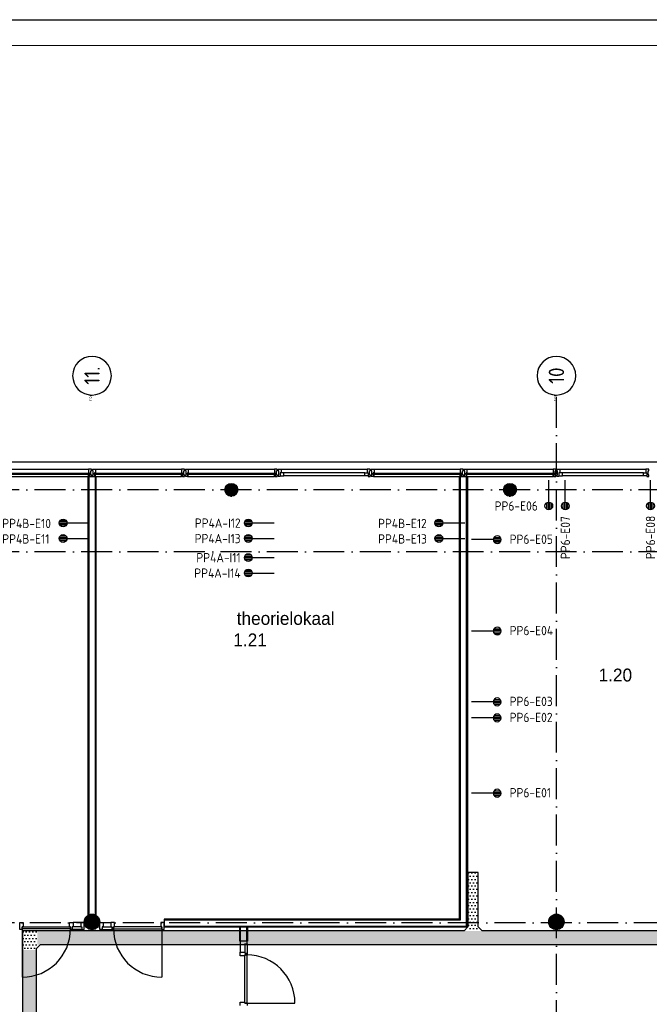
# Model space of a CAD drawing. Header units: millimetres. Extents: x 84333 to 240712, y -2244 to 84291.
# Tile 51 of 74: x 155617 to 167818, y 65199 to 84291. Entities that reach past the tile are written whole.
import ezdxf
from ezdxf.enums import TextEntityAlignment as Align

# ---------------------------------------------------------------- set-up
doc = ezdxf.new("R2010")
doc.units = ezdxf.units.MM
doc.header["$LTSCALE"] = 100
doc.linetypes.add('DASHDOT', pattern=[9, 6, -1.5, 0, -1.5])
doc.layers.get('0').update_dxf_attribs({"linetype": 'CONTINUOUS'})
for name, color, linetype in [('AFDELING', 4, 'CONTINUOUS'), ('AL$7----_STRAMIEN', 1, 'DASHDOT'), ('AL21----_BUITENWAND', 4, 'CONTINUOUS'), ('AL22----_BINNENWAND', 7, 'CONTINUOUS'), ('AL28----_KONSTRUKTIE', 3, 'CONTINUOUS'), ('AL31----_BUITENKOZ', 7, 'CONTINUOUS'), ('AL32----_BINNENKOZ', 7, 'CONTINUOUS'), ('AL32----_DRAAIRICHTING', 1, 'CONTINUOUS'), ('ALN-----_BLOCKNAAM', 2, 'CONTINUOUS'), ('ALXAA---_GEWBETON', 12, 'CONTINUOUS'), ('ALXOU---_GLAS', 7, 'CONTINUOUS'), ('BOUW', 8, 'CONTINUOUS'), ('EB6441--_ATTRIB', 2, 'CONTINUOUS'), ('EL6441--_DATACOM', 3, 'CONTINUOUS'), ('KABELGGOOT1', 8, 'CONTINUOUS'), ('LIJN025', 10, 'CONTINUOUS'), ('LIJN050', 90, 'CONTINUOUS'), ('TEKST25', 10, 'CONTINUOUS'), ('TEKST35', 50, 'CONTINUOUS'), ('TEKST50', 90, 'CONTINUOUS')]:
    doc.layers.add(name, color=color, linetype=linetype)
doc.styles.add('1_8', font='ISO', dxfattribs={"height": 1.8})
doc.styles.add('BURO-025', font='BUROFONT.shx', dxfattribs={"height": 250})
doc.styles.add('ISO', font='ISO.SHX')
doc.styles.add('NORATT', font='iso.shx')
doc.styles.add('ROMAND', font='romand')
doc.styles.get("Standard").update_dxf_attribs({"font": 'iso.shx'})
doc.styles.add('TECHNIC', font='technic_.ttf')
pattern_1 = [(8e-14, (39793.956, 199192.7), (31.75, 63.5), [0, -63.5])]

# ---------------------------------------------------------------- blocks, each defined once
blk = doc.blocks.new('A0-GE')
at = {"layer": 'LIJN025'}
blk.add_lwpolyline([(1500, 841), (1500, 0), (0, 0), (0, 841)], close=True, dxfattribs=at)
at = {"layer": 'LIJN050', "const_width": 0.2}
blk.add_lwpolyline([(1495, 836), (25, 836), (25, 5), (1495, 5)], close=True, dxfattribs=at)
at = {"layer": 'TEKST25', "style": 'ROMAND', "width": 2.899115}
blk.add_attdef('STATUS', text='', height=2.5, dxfattribs=at).set_placement((1454, 71.5), (1493, 71.5), align=Align.FIT)
at = {"layer": 'TEKST25', "style": 'ISO'}
for tag, p in [('E', (1455.25, 66)), ('NAAM-E', (1466.75, 66)), ('DATUM-E', (1485, 66)), ('D', (1455.25, 61)), ('NAAM-D', (1466.75, 61)), ('DATUM-D', (1485, 61)), ('C', (1455.25, 56)), ('NAAM-C', (1466.75, 56)), ('DATUM-C', (1485, 56)), ('B', (1455.25, 51)), ('NAAM-B', (1466.75, 51)), ('DATUM-B', (1485, 51)), ('A', (1455.25, 46)), ('NAAM-A', (1466.75, 46)), ('DATUM-A', (1485, 46))]:
    blk.add_attdef(tag, text='', height=2.5, dxfattribs=at).set_placement(p, align=Align.CENTER)
for tag, p in [('DATUM', (1332.75, 36.25)), ('SCHAAL', (1368, 36.25)), ('GETEKEND', (1398.25, 36.25)), ('GECONTOL.', (1433, 36.25)), ('FORMAAT', (1463.25, 28.25))]:
    blk.add_attdef(tag, p, '', height=2.5, dxfattribs=at)
at = {"layer": 'TEKST35', "style": 'ISO'}
for tag, p in [('PROJECT', (1334.5, 72.5)), ('PLAATS', (1334.5, 63.5)), ('INSTALLATIE-REGEL1', (1334.5, 52.5)), ('INSTALLATIE-REGEL2', (1334.5, 43.5))]:
    blk.add_attdef(tag, p, '', height=4, dxfattribs=at)
blk.add_attdef('PROJ.NR.', text='', height=4, dxfattribs=at).set_placement((1481, 23), align=Align.CENTER)
at = {"layer": 'TEKST50', "style": 'ISO'}
blk.add_attdef('FILE-NAAM', text='', height=5, dxfattribs=at).set_placement((1473.5, 7.5), align=Align.CENTER)
blk = doc.blocks.new('ES4X2')
for p, q in [((-0.45, 1.4), (-0.45, 2.6)), ((-0.15, 1.27), (-0.15, 2.73)), ((0.15, 1.27), (0.15, 2.73)), ((0.45, 1.4), (0.45, 2.6)), ((0, 1.25), (0, -3))]:
    blk.add_line(p, q)
blk.add_circle((0, 2), 0.75)
at = {"style": '1_8', "flags": 8}
for tag, p in [('NUMMER', (1.25, 3.5)), ('CODE', (-1.25, 3.5))]:
    blk.add_attdef(tag, text='', height=1.8, rotation=90, dxfattribs=at).set_placement(p, align=Align.MIDDLE_LEFT)
blk.add_attdef('M_CODE', text='', height=1.8, dxfattribs=at).set_placement((0, 0), align=Align.MIDDLE_CENTER)
blk = doc.blocks.new('1011')
at = {"layer": 'AL$7----_STRAMIEN', "color": 7, "linetype": 'Continuous'}
blk.add_circle((-750, 0), 750, dxfattribs=at)
at = {"layer": 'AL$7----_STRAMIEN', "color": 3, "linetype": 'Continuous'}
blk.add_attdef('STR-NAAM', text='', height=600, rotation=360, dxfattribs=at).set_placement((-750, 0), align=Align.MIDDLE)
at = {"layer": 'ALN-----_BLOCKNAAM', "linetype": 'Continuous'}
blk.add_text('1011', height=100, dxfattribs=at).set_placement((0, 0))
blk = doc.blocks.new('A$C13e6995e')
at = {"layer": 'KABELGGOOT1'}
h = blk.add_hatch(dxfattribs=at)
h.set_pattern_fill('DOTS', color=256, scale=40, style=0)
h.set_pattern_definition(pattern_1)
h.paths.add_polyline_path([(80171, 69997), (79975, 69997), (79975, 68881), (80171, 68881)])
h = blk.add_hatch(dxfattribs=at)
h.set_pattern_fill('DOTS', color=256, scale=40, style=0)
h.set_pattern_definition(pattern_1)
h.paths.add_polyline_path([(71612, 68870), (71339, 68870), (71339, 68488), (71609, 68488), (71609, 68525), (71612, 68528)])
h = blk.add_hatch(dxfattribs=at)
h.set_pattern_fill('DOTS', color=256, scale=40, style=0)
h.set_pattern_definition(pattern_1)
h.paths.add_polyline_path([(71625, 68866), (71625, 68602), (89068, 68602), (89068, 68866)])
h = blk.add_hatch(dxfattribs=at)
h.set_pattern_fill('DOTS', color=256, scale=40, style=0)
h.set_pattern_definition(pattern_1)
h.paths.add_polyline_path([(71609, 68494), (71339, 68494), (71339, 38316), (71609, 38316)])
at = {"layer": 'AL$7----_STRAMIEN', "color": 1}
for p, q in [((92876, 77420), (52674, 77420)), ((92876, 76220), (52674, 76220)), ((92785, 69020), (52585, 69020))]:
    blk.add_line(p, q, dxfattribs=at)
blk.add_lwpolyline([(81685, 40820), (81685, 79257)], dxfattribs=at)
at = {"layer": 'AL21----_BUITENWAND', "color": 8}
blk.add_line((55945, 77960), (89425, 77960), dxfattribs=at)
at = {"layer": 'AL22----_BINNENWAND', "color": 8}
for p, q in [((72610, 69170), (72610, 77680)), ((72610, 77680), (72760, 77680)), ((72760, 77680), (72760, 69170)), ((79810, 69095), (79810, 77680)), ((79810, 77680), (79960, 77680)), ((79960, 77680), (79960, 68945)), ((72760, 69170), (72610, 69170)), ((79810, 69095), (74086, 69095)), ((74086, 69095), (74086, 68945)), ((74086, 68945), (79960, 68945)), ((75550, 68669), (75550, 68945)), ((75700, 68945), (75700, 68669)), ((75699, 68669), (75550, 68669))]:
    blk.add_line(p, q, dxfattribs=at)
at = {"layer": 'AL22----_BINNENWAND', "color": 8, "linetype": 'Continuous'}
for p, q in [((72625, 77680), (72625, 69170)), ((72745, 77680), (72745, 69170)), ((79825, 69080), (79825, 77680)), ((79945, 68960), (79945, 77680)), ((74086, 69080), (79825, 69080)), ((74086, 68960), (79945, 68960)), ((75565, 68669), (75565, 68945)), ((75685, 68669), (75685, 68945))]:
    blk.add_line(p, q, dxfattribs=at)
at = {"layer": 'AL28----_KONSTRUKTIE', "color": 8}
for centre, radius in [((75385, 77420), 125), ((80785, 77420), 125), ((72685, 69041), 150), ((81685, 69041), 150)]:
    blk.add_circle(centre, radius, dxfattribs=at)
at = {"layer": 'AL31----_BUITENKOZ', "color": 8}
for p, q in [((70950, 77819), (72620, 77819)), ((72750, 77819), (74420, 77819)), ((74550, 77819), (76220, 77819)), ((76350, 77819), (78020, 77819)), ((77970, 77747), (76400, 77747)), ((78150, 77819), (79820, 77819)), ((79950, 77819), (81620, 77819)), ((81750, 77819), (83420, 77819)), ((83370, 77747), (81800, 77747)), ((70950, 77680), (72620, 77680)), ((72750, 77680), (74420, 77680)), ((74550, 77680), (76220, 77680)), ((77970, 77693), (76400, 77693)), ((78150, 77680), (79820, 77680)), ((79950, 77680), (81620, 77680)), ((83370, 77693), (81800, 77693))]:
    blk.add_line(p, q, dxfattribs=at)
at = {"layer": 'AL31----_BUITENKOZ', "color": 8, "linetype": 'Continuous'}
for p, q in [((72657, 77819), (72620, 77819)), ((72620, 77819), (72620, 77812)), ((72620, 77812), (72620, 77808)), ((72620, 77808), (72620, 77800)), ((72620, 77800), (72620, 77747)), ((72620, 77747), (72637, 77747)), ((72620, 77680), (72620, 77717)), ((72620, 77717), (72637, 77717)), ((72637, 77747), (72637, 77680)), ((72637, 77717), (72637, 77685)), ((72676, 77819), (72657, 77819)), ((72662, 77710), (72662, 77790)), ((72662, 77790), (72676, 77790)), ((72676, 77710), (72662, 77710)), ((72676, 77813), (72676, 77819)), ((72676, 77799), (72676, 77813)), ((72676, 77790), (72676, 77799)), ((72676, 77799), (72676, 77799)), ((72676, 77700), (72676, 77710)), ((72694, 77813), (72694, 77819)), ((72694, 77819), (72713, 77819)), ((72694, 77800), (72694, 77813)), ((72694, 77790), (72694, 77800)), ((72694, 77800), (72694, 77800)), ((72708, 77790), (72694, 77790)), ((72694, 77700), (72694, 77710)), ((72694, 77710), (72708, 77710)), ((72708, 77710), (72708, 77790)), ((72713, 77819), (72750, 77819)), ((72750, 77747), (72733, 77747)), ((72733, 77747), (72733, 77680)), ((72733, 77717), (72733, 77685)), ((72750, 77717), (72733, 77717)), ((72750, 77819), (72750, 77812)), ((72750, 77812), (72750, 77808)), ((72750, 77808), (72750, 77800)), ((72750, 77800), (72750, 77747)), ((72750, 77680), (72750, 77717)), ((74457, 77819), (74420, 77819)), ((74420, 77819), (74420, 77812)), ((74420, 77812), (74420, 77808)), ((74420, 77808), (74420, 77800)), ((74420, 77800), (74420, 77747)), ((74420, 77747), (74437, 77747)), ((74420, 77680), (74420, 77717)), ((74420, 77717), (74437, 77717)), ((74437, 77747), (74437, 77680)), ((74437, 77717), (74437, 77685)), ((74476, 77819), (74457, 77819)), ((74462, 77710), (74462, 77790)), ((74462, 77790), (74476, 77790)), ((74476, 77710), (74462, 77710)), ((74476, 77813), (74476, 77819)), ((74476, 77799), (74476, 77813)), ((74476, 77790), (74476, 77799)), ((74476, 77799), (74476, 77799)), ((74476, 77700), (74476, 77710)), ((74494, 77813), (74494, 77819)), ((74494, 77819), (74513, 77819)), ((74494, 77800), (74494, 77813)), ((74494, 77790), (74494, 77800)), ((74494, 77800), (74494, 77800)), ((74508, 77790), (74494, 77790)), ((74494, 77700), (74494, 77710)), ((74494, 77710), (74508, 77710)), ((74508, 77710), (74508, 77790)), ((74513, 77819), (74550, 77819)), ((74550, 77747), (74533, 77747)), ((74533, 77747), (74533, 77680)), ((74533, 77717), (74533, 77685)), ((74550, 77717), (74533, 77717)), ((74550, 77819), (74550, 77812)), ((74550, 77812), (74550, 77808)), ((74550, 77808), (74550, 77800)), ((74550, 77800), (74550, 77747)), ((74550, 77680), (74550, 77717)), ((76257, 77819), (76220, 77819)), ((76220, 77819), (76220, 77812)), ((76220, 77812), (76220, 77808)), ((76220, 77808), (76220, 77800)), ((76220, 77800), (76220, 77747)), ((76220, 77747), (76237, 77747)), ((76220, 77680), (76220, 77717)), ((76220, 77717), (76237, 77717)), ((76237, 77747), (76237, 77680)), ((76237, 77717), (76237, 77685)), ((76276, 77819), (76257, 77819)), ((76262, 77710), (76262, 77790)), ((76262, 77790), (76276, 77790)), ((76276, 77710), (76262, 77710)), ((76276, 77813), (76276, 77819)), ((76276, 77799), (76276, 77813)), ((76276, 77790), (76276, 77799)), ((76276, 77799), (76276, 77799)), ((76276, 77700), (76276, 77710)), ((76294, 77813), (76294, 77819)), ((76294, 77819), (76313, 77819)), ((76294, 77800), (76294, 77813)), ((76294, 77790), (76294, 77800)), ((76294, 77800), (76294, 77800)), ((76308, 77790), (76294, 77790)), ((76294, 77700), (76294, 77710)), ((76294, 77710), (76308, 77710)), ((76308, 77710), (76308, 77790)), ((76313, 77819), (76350, 77819)), ((76350, 77747), (76333, 77747)), ((76333, 77747), (76333, 77680)), ((76333, 77747), (76333, 77693)), ((76400, 77747), (76333, 77747)), ((76350, 77819), (76350, 77812)), ((76350, 77812), (76350, 77808)), ((76350, 77808), (76350, 77800)), ((76350, 77800), (76350, 77747)), ((76400, 77693), (76400, 77747)), ((77970, 77693), (77970, 77747)), ((77970, 77747), (78037, 77747)), ((78057, 77819), (78020, 77819)), ((78020, 77819), (78020, 77812)), ((78020, 77812), (78020, 77808)), ((78020, 77808), (78020, 77800)), ((78020, 77800), (78020, 77747)), ((78020, 77747), (78037, 77747)), ((78037, 77747), (78037, 77680)), ((78037, 77747), (78037, 77693)), ((78076, 77819), (78057, 77819)), ((78062, 77710), (78062, 77790)), ((78062, 77790), (78076, 77790)), ((78076, 77710), (78062, 77710)), ((78076, 77813), (78076, 77819)), ((78076, 77799), (78076, 77813)), ((78076, 77790), (78076, 77799)), ((78076, 77799), (78076, 77799)), ((78076, 77700), (78076, 77710)), ((78094, 77813), (78094, 77819)), ((78094, 77819), (78113, 77819)), ((78094, 77800), (78094, 77813)), ((78094, 77790), (78094, 77800)), ((78094, 77800), (78094, 77800)), ((78108, 77790), (78094, 77790)), ((78094, 77700), (78094, 77710)), ((78094, 77710), (78108, 77710)), ((78108, 77710), (78108, 77790)), ((78113, 77819), (78150, 77819)), ((78150, 77747), (78133, 77747)), ((78133, 77747), (78133, 77680)), ((78133, 77717), (78133, 77685)), ((78150, 77717), (78133, 77717)), ((78150, 77819), (78150, 77812)), ((78150, 77812), (78150, 77808)), ((78150, 77808), (78150, 77800)), ((78150, 77800), (78150, 77747)), ((78150, 77680), (78150, 77717)), ((79857, 77819), (79820, 77819)), ((79820, 77819), (79820, 77812)), ((79820, 77812), (79820, 77808)), ((79820, 77808), (79820, 77800)), ((79820, 77800), (79820, 77747)), ((79820, 77747), (79837, 77747)), ((79820, 77680), (79820, 77717)), ((79820, 77717), (79837, 77717)), ((79837, 77747), (79837, 77680)), ((79837, 77717), (79837, 77685)), ((79876, 77819), (79857, 77819)), ((79862, 77710), (79862, 77790)), ((79862, 77790), (79876, 77790)), ((79876, 77710), (79862, 77710)), ((79876, 77813), (79876, 77819)), ((79876, 77799), (79876, 77813)), ((79876, 77790), (79876, 77799)), ((79876, 77799), (79876, 77799)), ((79876, 77700), (79876, 77710)), ((79894, 77813), (79894, 77819)), ((79894, 77819), (79913, 77819)), ((79894, 77800), (79894, 77813)), ((79894, 77790), (79894, 77800)), ((79894, 77800), (79894, 77800)), ((79908, 77790), (79894, 77790)), ((79894, 77700), (79894, 77710)), ((79894, 77710), (79908, 77710)), ((79908, 77710), (79908, 77790)), ((79913, 77819), (79950, 77819)), ((79950, 77747), (79933, 77747)), ((79933, 77747), (79933, 77680)), ((79933, 77717), (79933, 77685)), ((79950, 77717), (79933, 77717)), ((79950, 77819), (79950, 77812)), ((79950, 77812), (79950, 77808)), ((79950, 77808), (79950, 77800)), ((79950, 77800), (79950, 77747)), ((79950, 77680), (79950, 77717)), ((81657, 77819), (81620, 77819)), ((81620, 77819), (81620, 77812)), ((81620, 77812), (81620, 77808)), ((81620, 77808), (81620, 77800)), ((81620, 77800), (81620, 77747)), ((81620, 77747), (81637, 77747)), ((81620, 77680), (81620, 77717)), ((81620, 77717), (81637, 77717)), ((81637, 77747), (81637, 77680)), ((81637, 77717), (81637, 77685)), ((81676, 77819), (81657, 77819)), ((81662, 77710), (81662, 77790)), ((81662, 77790), (81676, 77790)), ((81676, 77710), (81662, 77710)), ((81676, 77813), (81676, 77819)), ((81676, 77799), (81676, 77813)), ((81676, 77790), (81676, 77799)), ((81676, 77799), (81676, 77799)), ((81676, 77700), (81676, 77710)), ((81694, 77813), (81694, 77819)), ((81694, 77819), (81713, 77819)), ((81694, 77800), (81694, 77813)), ((81694, 77790), (81694, 77800)), ((81694, 77800), (81694, 77800)), ((81708, 77790), (81694, 77790)), ((81694, 77700), (81694, 77710)), ((81694, 77710), (81708, 77710)), ((81708, 77710), (81708, 77790)), ((81713, 77819), (81750, 77819)), ((81750, 77747), (81733, 77747)), ((81733, 77747), (81733, 77680)), ((81733, 77747), (81733, 77693)), ((81800, 77747), (81733, 77747)), ((81750, 77819), (81750, 77812)), ((81750, 77812), (81750, 77808)), ((81750, 77808), (81750, 77800)), ((81750, 77800), (81750, 77747)), ((81800, 77693), (81800, 77747)), ((83370, 77693), (83370, 77747)), ((83370, 77747), (83437, 77747)), ((83457, 77819), (83420, 77819)), ((83420, 77819), (83420, 77812)), ((83420, 77812), (83420, 77808)), ((83420, 77808), (83420, 77800)), ((83420, 77800), (83420, 77747)), ((83420, 77747), (83437, 77747)), ((83437, 77747), (83437, 77680)), ((83437, 77747), (83437, 77693)), ((83476, 77819), (83457, 77819)), ((83462, 77710), (83462, 77790)), ((83462, 77790), (83476, 77790)), ((83476, 77710), (83462, 77710)), ((83476, 77813), (83476, 77819)), ((83476, 77799), (83476, 77813)), ((83476, 77790), (83476, 77799)), ((83476, 77799), (83476, 77799)), ((83476, 77700), (83476, 77710)), ((72632, 77680), (72620, 77680)), ((72637, 77685), (72632, 77685)), ((72632, 77685), (72632, 77680)), ((72637, 77680), (72676, 77680)), ((72676, 77686), (72676, 77700)), ((72676, 77700), (72676, 77700)), ((72676, 77680), (72676, 77686)), ((72694, 77686), (72694, 77700)), ((72694, 77700), (72694, 77700)), ((72694, 77680), (72694, 77686)), ((72733, 77680), (72694, 77680)), ((72733, 77685), (72738, 77685)), ((72738, 77685), (72738, 77680)), ((72738, 77680), (72750, 77680)), ((74432, 77680), (74420, 77680)), ((74437, 77685), (74432, 77685)), ((74432, 77685), (74432, 77680)), ((74437, 77680), (74476, 77680)), ((74476, 77686), (74476, 77700)), ((74476, 77700), (74476, 77700)), ((74476, 77680), (74476, 77686)), ((74494, 77686), (74494, 77700)), ((74494, 77700), (74494, 77700)), ((74494, 77680), (74494, 77686)), ((74533, 77680), (74494, 77680)), ((74533, 77685), (74538, 77685)), ((74538, 77685), (74538, 77680)), ((74538, 77680), (74550, 77680)), ((76232, 77680), (76220, 77680)), ((76237, 77685), (76232, 77685)), ((76232, 77685), (76232, 77680)), ((76237, 77680), (76276, 77680)), ((76276, 77686), (76276, 77700)), ((76276, 77700), (76276, 77700)), ((76276, 77680), (76276, 77686)), ((76294, 77686), (76294, 77700)), ((76294, 77700), (76294, 77700)), ((76294, 77680), (76294, 77686)), ((76333, 77680), (76294, 77680)), ((76333, 77693), (76400, 77693)), ((78037, 77693), (77970, 77693)), ((78037, 77680), (78076, 77680)), ((78076, 77686), (78076, 77700)), ((78076, 77700), (78076, 77700)), ((78076, 77680), (78076, 77686)), ((78094, 77686), (78094, 77700)), ((78094, 77700), (78094, 77700)), ((78094, 77680), (78094, 77686)), ((78133, 77680), (78094, 77680)), ((78133, 77685), (78138, 77685)), ((78138, 77685), (78138, 77680)), ((78138, 77680), (78150, 77680)), ((79832, 77680), (79820, 77680)), ((79837, 77685), (79832, 77685)), ((79832, 77685), (79832, 77680)), ((79837, 77680), (79876, 77680)), ((79876, 77686), (79876, 77700)), ((79876, 77700), (79876, 77700)), ((79876, 77680), (79876, 77686)), ((79894, 77686), (79894, 77700)), ((79894, 77700), (79894, 77700)), ((79894, 77680), (79894, 77686)), ((79933, 77680), (79894, 77680)), ((79933, 77685), (79938, 77685)), ((79938, 77685), (79938, 77680)), ((79938, 77680), (79950, 77680)), ((81632, 77680), (81620, 77680)), ((81637, 77685), (81632, 77685)), ((81632, 77685), (81632, 77680)), ((81637, 77680), (81676, 77680)), ((81676, 77686), (81676, 77700)), ((81676, 77700), (81676, 77700)), ((81676, 77680), (81676, 77686)), ((81694, 77686), (81694, 77700)), ((81694, 77700), (81694, 77700)), ((81694, 77680), (81694, 77686)), ((81733, 77680), (81694, 77680)), ((81733, 77693), (81800, 77693)), ((83437, 77693), (83370, 77693)), ((83437, 77680), (83476, 77680)), ((83476, 77686), (83476, 77700)), ((83476, 77700), (83476, 77700)), ((83476, 77680), (83476, 77686))]:
    blk.add_line(p, q, dxfattribs=at)
at = {"layer": 'AL32----_BINNENKOZ', "color": 8}
for p, q in [((71284, 68893), (71284, 69032)), ((71284, 69032), (71351, 69032)), ((71351, 68944), (71334, 68944)), ((71334, 68944), (71334, 68893)), ((71334, 68904), (71334, 68944)), ((71334, 68944), (72268, 68944)), ((71351, 69032), (71351, 68944)), ((72251, 68944), (72251, 69032)), ((72251, 69032), (72318, 69032)), ((72268, 68944), (72251, 68944)), ((72268, 68893), (72268, 68944)), ((72268, 68944), (72268, 68904)), ((72318, 68944), (72301, 68944)), ((72301, 68944), (72301, 68893)), ((72468, 69032), (72318, 69032)), ((72318, 69032), (72318, 68944)), ((72468, 68944), (72318, 68944)), ((72535, 69032), (72468, 69032)), ((72468, 69032), (72468, 68944)), ((72468, 68944), (72485, 68944)), ((72485, 68944), (72485, 68893)), ((72535, 68893), (72535, 69032)), ((72835, 68893), (72835, 69032)), ((72835, 69032), (72902, 69032)), ((72902, 68944), (72885, 68944)), ((72885, 68944), (72885, 68893)), ((72902, 69032), (73052, 69032)), ((72902, 69032), (72902, 68944)), ((72902, 68944), (73052, 68944)), ((73119, 69032), (73052, 69032)), ((73052, 69032), (73052, 68944)), ((73052, 68944), (73069, 68944)), ((73069, 68944), (73069, 68893)), ((73102, 68893), (73102, 68944)), ((73102, 68944), (73119, 68944)), ((73102, 68944), (73102, 68904)), ((74036, 68944), (73102, 68944)), ((73119, 68944), (73119, 69032)), ((74086, 69032), (74019, 69032)), ((74019, 69032), (74019, 68944)), ((74019, 68944), (74036, 68944)), ((74036, 68944), (74036, 68893)), ((74036, 68904), (74036, 68944)), ((74086, 68893), (74086, 69032)), ((71334, 68893), (71284, 68893)), ((72268, 68904), (71334, 68904)), ((72301, 68893), (72268, 68893)), ((72301, 68893), (72268, 68893)), ((72485, 68893), (72301, 68893)), ((72485, 68893), (72535, 68893)), ((72885, 68893), (72835, 68893)), ((72885, 68893), (73069, 68893)), ((73069, 68893), (73102, 68893)), ((73069, 68893), (73102, 68893)), ((73102, 68904), (74036, 68904)), ((74036, 68893), (74086, 68893)), ((75695, 68669), (75556, 68669)), ((75556, 68669), (75556, 68602)), ((75556, 68602), (75556, 68452)), ((75556, 68602), (75644, 68602)), ((75644, 68602), (75644, 68619)), ((75644, 68619), (75695, 68619)), ((75644, 68602), (75644, 68452)), ((75695, 68619), (75695, 68669)), ((75695, 68619), (75695, 68435)), ((75556, 68385), (75556, 68452)), ((75556, 68452), (75644, 68452)), ((75644, 68385), (75556, 68385)), ((75644, 68452), (75644, 68435)), ((75644, 68435), (75695, 68435)), ((75644, 68402), (75684, 68402)), ((75644, 67468), (75644, 68402)), ((75695, 68402), (75644, 68402)), ((75644, 68402), (75644, 68385)), ((75684, 68402), (75684, 67468)), ((75695, 68435), (75695, 68402)), ((75695, 68435), (75695, 68402)), ((75556, 67418), (75556, 67485)), ((75556, 67485), (75644, 67485)), ((75684, 67468), (75644, 67468)), ((75644, 67468), (75695, 67468)), ((75695, 67468), (75695, 67418))]:
    blk.add_line(p, q, dxfattribs=at)
at = {"layer": 'AL32----_DRAAIRICHTING', "color": 8}
for p, q in [((71334, 68904), (71334, 67970)), ((74036, 68904), (74036, 67970)), ((75684, 67468), (76618, 67468))]:
    blk.add_line(p, q, dxfattribs=at)
for centre, start, end in [((71334, 68904), 270, 0), ((74036, 68904), 180, 270), ((75684, 67468), 0, 90)]:
    blk.add_arc(centre, 934, start, end, dxfattribs=at)
at = {"layer": 'ALXAA---_GEWBETON', "color": 8}
for p, q in [((75305, 77516), (75465, 77516)), ((75338, 77536), (75432, 77536)), ((80705, 77516), (80865, 77516)), ((80738, 77536), (80832, 77536)), ((75260, 77416), (75510, 77416)), ((75261, 77436), (75509, 77436)), ((75262, 77396), (75508, 77396)), ((75265, 77456), (75505, 77456)), ((75268, 77376), (75502, 77376)), ((75273, 77476), (75497, 77476)), ((75278, 77356), (75492, 77356)), ((75285, 77496), (75484, 77496)), ((75293, 77336), (75477, 77336)), ((80660, 77416), (80910, 77416)), ((80661, 77436), (80909, 77436)), ((80662, 77396), (80908, 77396)), ((80665, 77456), (80905, 77456)), ((80668, 77376), (80902, 77376)), ((80673, 77476), (80897, 77476)), ((80678, 77356), (80892, 77356)), ((80685, 77496), (80884, 77496)), ((80693, 77336), (80877, 77336)), ((75316, 77316), (75454, 77316)), ((75372, 77296), (75398, 77296)), ((80716, 77316), (80854, 77316)), ((80772, 77296), (80798, 77296)), ((72565, 68951), (72565, 69131)), ((72585, 68929), (72585, 69153)), ((72605, 68914), (72605, 69168)), ((72625, 68904), (72625, 69179)), ((72645, 68896), (72645, 69186)), ((72665, 68892), (72665, 69190)), ((72685, 68891), (72685, 69191)), ((72705, 68892), (72705, 69190)), ((72725, 68896), (72725, 69186)), ((72745, 68904), (72745, 69179)), ((72765, 68914), (72765, 69168)), ((72785, 68929), (72785, 69153)), ((72805, 68951), (72805, 69131)), ((81565, 68951), (81565, 69131)), ((81585, 68929), (81585, 69153)), ((81605, 68914), (81605, 69168)), ((81625, 68904), (81625, 69179)), ((81645, 68896), (81645, 69186)), ((81665, 68892), (81665, 69190)), ((81685, 68891), (81685, 69191)), ((81705, 68892), (81705, 69190)), ((81725, 68896), (81725, 69186)), ((81745, 68904), (81745, 69179)), ((81765, 68914), (81765, 69168)), ((81785, 68929), (81785, 69153)), ((81805, 68951), (81805, 69131)), ((72545, 68987), (72545, 69095)), ((72825, 68987), (72825, 69095)), ((81545, 68987), (81545, 69095)), ((81825, 68987), (81825, 69095))]:
    blk.add_line(p, q, dxfattribs=at)
at = {"layer": 'ALXOU---_GLAS', "color": 8}
for p, q in [((70935, 77745), (72635, 77745)), ((72635, 77719), (70935, 77719)), ((72635, 77745), (72635, 77719)), ((72735, 77719), (72735, 77745)), ((72735, 77745), (74435, 77745)), ((74435, 77719), (72735, 77719)), ((74435, 77745), (74435, 77719)), ((74535, 77719), (74535, 77745)), ((74535, 77745), (76235, 77745)), ((76235, 77719), (74535, 77719)), ((76235, 77745), (76235, 77719)), ((78135, 77719), (78135, 77745)), ((78135, 77745), (79835, 77745)), ((79835, 77719), (78135, 77719)), ((79835, 77745), (79835, 77719)), ((79935, 77719), (79935, 77745)), ((79935, 77745), (81635, 77745)), ((81635, 77719), (79935, 77719)), ((81635, 77745), (81635, 77719))]:
    blk.add_line(p, q, dxfattribs=at)
at = {"layer": 'KABELGGOOT1'}
for p, q in [((79965, 70004), (80030, 70004)), ((79971, 69997, 3650), (79971, 68945, 3650)), ((80171, 69997, 3650), (79971, 69997, 3650)), ((80171, 68944, 3650), (80171, 69997, 3650)), ((79971, 68945, 3650), (79896, 68870, 3650)), ((80246, 68870, 3650), (80171, 68944, 3650)), ((71339, 68870, 3650), (71339, 38306, 3650)), ((79896, 68870, 3650), (71339, 68870, 3650)), ((89114, 68870, 3650), (80246, 68870, 3650)), ((71609, 68525, 3650), (71685, 68600, 3650)), ((71685, 68600, 3650), (89114, 68600, 3650)), ((71609, 38306, 3650), (71609, 68525, 3650))]:
    blk.add_line(p, q, dxfattribs=at)
at = {"layer": 'AL$7----_STRAMIEN'}
ref = blk.add_blockref('1011', (72685, 79257), dxfattribs=dict(at, xscale=-0.5, yscale=0.5, zscale=0.5, rotation=90.00000000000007))
ref.add_attrib('STR-NAAM', '11.', dxfattribs={"color": 3, "linetype": 'Continuous', "height": 300, "rotation": 90}).set_placement((72685, 79632), align=Align.MIDDLE)
ref = blk.add_blockref('1011', (81685, 79257), dxfattribs=dict(at, xscale=-0.5, yscale=0.5, zscale=0.5, rotation=90.00000000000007))
ref.add_attrib('STR-NAAM', '10', dxfattribs={"color": 3, "linetype": 'Continuous', "height": 300, "rotation": 90}).set_placement((81685, 79632), align=Align.MIDDLE)
at = {"layer": 'AFDELING', "color": 8, "style": 'TECHNIC'}
for p in [(92219, 54468), (58038, 41625), (88108, 41444)]:
    blk.add_attdef('VIDE', text='', height=500, dxfattribs=at).set_placement(p, align=Align.CENTER)
blk.add_attdef('VIDE', text='', height=500, rotation=90, dxfattribs=at).set_placement((75129, 25766), align=Align.CENTER)
at = {"layer": 'BOUW', "style": 'BURO-025'}
for s, p in [('theorielokaal', (75489, 74801)), ('1.21', (75423, 74384)), ('1.20', (82501, 73703))]:
    blk.add_text(s, height=250, dxfattribs=at).set_placement(p)

msp = doc.modelspace()

# ---------------------------------------------------------------- block references
at = {"xscale": 100, "yscale": 100, "zscale": 100}
msp.add_blockref('A0-GE', (90712, 191), dxfattribs=at)
at = {"layer": 'EL6441--_DATACOM'}
msp.add_blockref('A$C13e6995e', (84333, -2244), dxfattribs=at)
ref = msp.add_blockref('ES4X2', (165870, 75063), dxfattribs=dict(at, xscale=100, yscale=100, zscale=100, rotation=180.0000000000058))
ref.add_attrib('CODE', 'PP6-E06', dxfattribs={"layer": 'EB6441--_ATTRIB', "color": 1, "height": 180, "style": '1_8', "flags": 8}).set_placement((164821, 74862), align=Align.MIDDLE_LEFT)
ref = msp.add_blockref('ES4X2', (166190, 75063), dxfattribs=dict(at, xscale=100, yscale=100, zscale=100, rotation=180.0000000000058))
ref.add_attrib('CODE', 'PP6-E07', dxfattribs={"layer": 'EB6441--_ATTRIB', "color": 1, "height": 180, "rotation": 90.0002, "style": '1_8', "flags": 8}).set_placement((166191, 73831), align=Align.MIDDLE_LEFT)
ref = msp.add_blockref('ES4X2', (167841, 75063), dxfattribs=dict(at, xscale=100, yscale=100, zscale=100, rotation=180.0000000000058))
ref.add_attrib('CODE', 'PP6-E08', dxfattribs={"layer": 'EB6441--_ATTRIB', "color": 1, "height": 180, "rotation": 90.0002, "style": '1_8', "flags": 8}).set_placement((167841, 73831), align=Align.MIDDLE_LEFT)
ref = msp.add_blockref('ES4X2', (156658, 74532), dxfattribs=dict(at, xscale=99.99999999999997, yscale=99.99999999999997, zscale=99.99999999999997, rotation=90.00020738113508))
ref.add_attrib('CODE', 'PP4B-E10', dxfattribs={"layer": 'EB6441--_ATTRIB', "color": 1, "height": 180, "style": '1_8', "flags": 8}).set_placement((155279, 74523), align=Align.MIDDLE_LEFT)
ref = msp.add_blockref('ES4X2', (160248, 74532), dxfattribs=dict(at, xscale=99.99999999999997, yscale=99.99999999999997, zscale=99.99999999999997, rotation=90.00020738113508))
ref.add_attrib('NUMMER', 'PP4A-I12', dxfattribs={"layer": 'EB6441--_ATTRIB', "color": 1, "height": 180, "rotation": 0.0002, "style": 'NORATT', "flags": 8}).set_placement((159898, 74530), align=Align.MIDDLE_RIGHT)
ref = msp.add_blockref('ES4X2', (163940, 74532), dxfattribs=dict(at, xscale=99.99999999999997, yscale=99.99999999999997, zscale=99.99999999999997, rotation=90.00020738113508))
ref.add_attrib('CODE', 'PP4B-E12', dxfattribs={"layer": 'EB6441--_ATTRIB', "color": 1, "height": 180, "style": '1_8', "flags": 8}).set_placement((162562, 74523), align=Align.MIDDLE_LEFT)
ref = msp.add_blockref('ES4X2', (156658, 74232), dxfattribs=dict(at, xscale=99.99999999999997, yscale=99.99999999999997, zscale=99.99999999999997, rotation=90.00020738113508))
ref.add_attrib('CODE', 'PP4B-E11', dxfattribs={"layer": 'EB6441--_ATTRIB', "color": 1, "height": 180, "style": '1_8', "flags": 8}).set_placement((155279, 74223), align=Align.MIDDLE_LEFT)
ref = msp.add_blockref('ES4X2', (160248, 74232), dxfattribs=dict(at, xscale=99.99999999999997, yscale=99.99999999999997, zscale=99.99999999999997, rotation=90.00020738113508))
ref.add_attrib('NUMMER', 'PP4A-I13', dxfattribs={"layer": 'EB6441--_ATTRIB', "color": 1, "height": 180, "rotation": 0.0002, "style": 'NORATT', "flags": 8}).set_placement((159898, 74230), align=Align.MIDDLE_RIGHT)
ref = msp.add_blockref('ES4X2', (163940, 74232), dxfattribs=dict(at, xscale=99.99999999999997, yscale=99.99999999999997, zscale=99.99999999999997, rotation=90.00020738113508))
ref.add_attrib('CODE', 'PP4B-E13', dxfattribs={"layer": 'EB6441--_ATTRIB', "color": 1, "height": 180, "style": '1_8', "flags": 8}).set_placement((162562, 74223), align=Align.MIDDLE_LEFT)
ref = msp.add_blockref('ES4X2', (164671, 74209), dxfattribs=dict(at, xscale=-99.99999999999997, yscale=100, zscale=100, rotation=270.0002073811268))
ref.add_attrib('CODE', 'PP6-E05', dxfattribs={"layer": 'EB6441--_ATTRIB', "color": 1, "height": 180, "rotation": 0.0004, "style": '1_8', "flags": 8}).set_placement((165112, 74217), align=Align.MIDDLE_LEFT)
ref = msp.add_blockref('ES4X2', (160248, 73862), dxfattribs=dict(at, xscale=99.99999999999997, yscale=99.99999999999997, zscale=99.99999999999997, rotation=90.00020738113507))
ref.add_attrib('NUMMER', 'PP4A-I11', dxfattribs={"layer": 'EB6441--_ATTRIB', "color": 1, "height": 180, "rotation": 0.0002, "style": 'NORATT', "flags": 8}).set_placement((159898, 73860), align=Align.MIDDLE_RIGHT)
ref = msp.add_blockref('ES4X2', (160248, 73562), dxfattribs=dict(at, xscale=99.99999999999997, yscale=99.99999999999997, zscale=99.99999999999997, rotation=90.00020738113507))
ref.add_attrib('NUMMER', 'PP4A-I14', dxfattribs={"layer": 'EB6441--_ATTRIB', "color": 1, "height": 180, "rotation": 0.0002, "style": 'NORATT', "flags": 8}).set_placement((159898, 73560), align=Align.MIDDLE_RIGHT)
ref = msp.add_blockref('ES4X2', (164671, 72437), dxfattribs=dict(at, xscale=-99.99999999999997, yscale=100, zscale=100, rotation=270.0002073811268))
ref.add_attrib('CODE', 'PP6-E04', dxfattribs={"layer": 'EB6441--_ATTRIB', "color": 1, "height": 180, "rotation": 0.0004, "style": '1_8', "flags": 8}).set_placement((165112, 72446), align=Align.MIDDLE_LEFT)
ref = msp.add_blockref('ES4X2', (164671, 71064), dxfattribs=dict(at, xscale=-99.99999999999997, yscale=100, zscale=100, rotation=270.0002073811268))
ref.add_attrib('CODE', 'PP6-E03', dxfattribs={"layer": 'EB6441--_ATTRIB', "color": 1, "height": 180, "rotation": 0.0004, "style": '1_8', "flags": 8}).set_placement((165112, 71073), align=Align.MIDDLE_LEFT)
ref = msp.add_blockref('ES4X2', (164671, 70753), dxfattribs=dict(at, xscale=-99.99999999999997, yscale=100, zscale=100, rotation=270.0002073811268))
ref.add_attrib('CODE', 'PP6-E02', dxfattribs={"layer": 'EB6441--_ATTRIB', "color": 1, "height": 180, "rotation": 0.0004, "style": '1_8', "flags": 8}).set_placement((165112, 70762), align=Align.MIDDLE_LEFT)
ref = msp.add_blockref('ES4X2', (164671, 69293), dxfattribs=dict(at, xscale=-99.99999999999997, yscale=100, zscale=100, rotation=270.0002073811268))
ref.add_attrib('CODE', 'PP6-E01', dxfattribs={"layer": 'EB6441--_ATTRIB', "color": 1, "height": 180, "rotation": 0.0004, "style": '1_8', "flags": 8}).set_placement((165112, 69302), align=Align.MIDDLE_LEFT)

doc.saveas('drawing.dxf')
